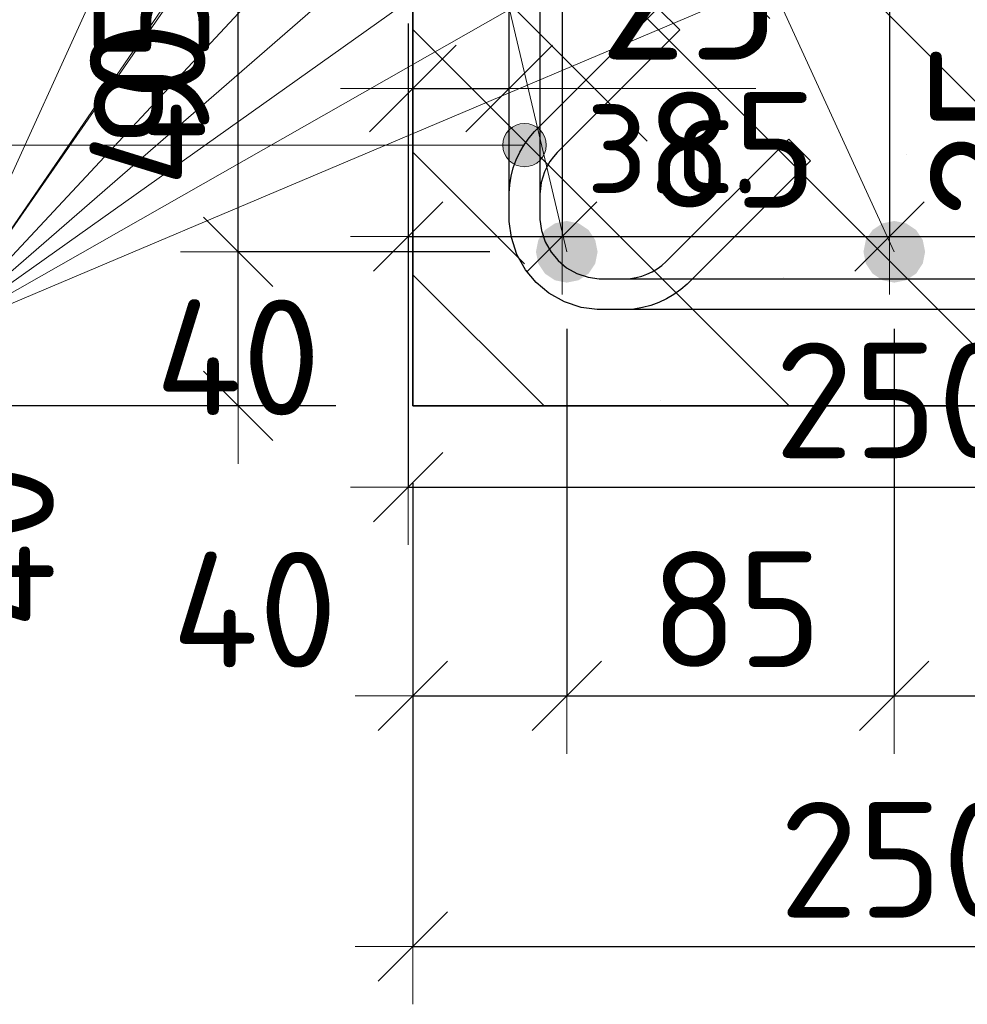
# Model space of a CAD drawing. Header units: metres. Extents: x -38 to 93, y -15 to 21.
# Tile 204 of 256: x 72.058 to 72.303, y 4.114 to 4.37. Entities that reach past the tile are written whole.
import ezdxf

# ---------------------------------------------------------------- set-up
doc = ezdxf.new("R2010")
doc.units = ezdxf.units.M
doc.header["$PDMODE"] = 65
for name, color, linetype, lineweight in [('XR$3$Арм.стержн. Хомут', 240, 'Continuous', 35), ('XR$3$Арм.стержн.горизонт. 1', 180, 'Continuous', 35), ('XR$3$Размерная линия (1)', 7, 'Continuous', 13), ('XR$3$Размерная линия_ общее', 7, 'Continuous', 13), ('XR$5$Арм.стержн.горизонт. 1', 180, 'Continuous', 35), ('XR$5$Размерная линия (1)', 7, 'Continuous', 13)]:
    doc.layers.add(name, color=color, linetype=linetype, lineweight=lineweight)
doc.styles.add('ISOCPEUR', font='txt')
doc.dimstyles.new('DIMSTYLE_10', dxfattribs={"dimtxt": 0.033, "dimasz": 0.0375, "dimexe": 0, "dimexo": 0, "dimgap": 0.0165, "dimtad": 2, "dimdec": 0, "dimlfac": 1000, "dimrnd": 1, "dimzin": 12, "dimdsep": 46, "dimtxsty": 'ISOCPEUR', "dimblk1": 'ALL_ML_STRICH', "dimblk2": 'ALL_ML_STRICH', "dimsah": 1, "dimcen": 0, "dimclrd": 7, "dimclre": 256, "dimclrt": 7, "dimadec": 0, "dimazin": 0, "dimtfac": 1, "dimtdec": 0, "dimtix": 1, "dimtmove": 2, "dimatfit": 3, "dimfxl": 0, "dimtvp": 1.2, "dimtzin": 0, "dimlwd": 0, "dimlwe": -3, "dimarcsym": 0})
doc.dimstyles.new('DIMSTYLE_12', dxfattribs={"dimtxt": 0.03, "dimasz": 0.03, "dimexe": 0, "dimexo": 0, "dimgap": 0.015, "dimtad": 2, "dimdec": 0, "dimlfac": 1000, "dimrnd": 1, "dimzin": 12, "dimdsep": 46, "dimtxsty": 'ISOCPEUR', "dimblk1": 'ALL_ML_STRICH', "dimblk2": 'ALL_ML_STRICH', "dimsah": 1, "dimcen": 0, "dimclrd": 7, "dimclre": 256, "dimclrt": 7, "dimadec": 0, "dimazin": 0, "dimtfac": 1, "dimtdec": 0, "dimtix": 1, "dimtmove": 2, "dimatfit": 3, "dimfxl": 0, "dimtzin": 0, "dimlwd": 0, "dimlwe": -3, "dimarcsym": 0})
doc.dimstyles.new('DIMSTYLE_13', dxfattribs={"dimtxt": 0.03, "dimasz": 0.03, "dimexe": 0, "dimexo": 0, "dimgap": 0.015, "dimtad": 2, "dimdec": 0, "dimlfac": 1000, "dimrnd": 1, "dimzin": 12, "dimdsep": 46, "dimtxsty": 'ISOCPEUR', "dimblk1": 'ALL_ML_STRICH', "dimblk2": 'ALL_ML_STRICH', "dimsah": 1, "dimcen": 0, "dimclrd": 7, "dimclre": 256, "dimclrt": 7, "dimadec": 0, "dimazin": 0, "dimtfac": 1, "dimtdec": 0, "dimtix": 1, "dimtmove": 2, "dimatfit": 3, "dimfxl": 0, "dimtvp": 1.2, "dimtzin": 0, "dimlwd": 0, "dimlwe": -3, "dimarcsym": 0})
doc.dimstyles.new('DIMSTYLE_14', dxfattribs={"dimtxt": 0.03, "dimasz": 0.03, "dimexe": 0, "dimexo": 0, "dimgap": 0.015, "dimtad": 2, "dimdec": 0, "dimlfac": 1000, "dimrnd": 1, "dimzin": 12, "dimdsep": 46, "dimtxsty": 'ISOCPEUR', "dimblk1": 'ALL_ML_STRICH', "dimblk2": 'ALL_ML_STRICH', "dimsah": 1, "dimcen": 0, "dimclrd": 7, "dimclre": 256, "dimclrt": 7, "dimadec": 0, "dimazin": 0, "dimtfac": 1, "dimtdec": 0, "dimtix": 1, "dimtmove": 2, "dimatfit": 3, "dimfxl": 0, "dimtvp": 1.2, "dimtzin": 0, "dimlwd": 0, "dimlwe": -3, "dimarcsym": 0})
doc.dimstyles.new('DIMSTYLE_20', dxfattribs={"dimtxt": 0.03, "dimasz": 0.03, "dimexe": 0, "dimexo": 0, "dimgap": 0.015, "dimtad": 0, "dimdec": 0, "dimlfac": 1000, "dimrnd": 1, "dimzin": 12, "dimdsep": 46, "dimtxsty": 'ISOCPEUR', "dimblk1": 'ALL_ML_STRICH', "dimblk2": 'ALL_ML_STRICH', "dimsah": 1, "dimcen": 0, "dimclrd": 7, "dimclre": 256, "dimclrt": 7, "dimadec": 0, "dimazin": 0, "dimtfac": 1, "dimtdec": 0, "dimtix": 1, "dimtmove": 2, "dimatfit": 3, "dimfxl": 0, "dimtvp": 1.2, "dimtzin": 0, "dimlwd": 0, "dimlwe": -3, "dimarcsym": 0})
pattern_1 = [(135, (0, 0), (-0.031819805, -0.031819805), [0.4, -0.05, 0, -0.05]), (135, (-0.01591, -0.01591), (-0.031819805, -0.031819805), [0.8, -0.1, 0.1, -0.1])]

# ---------------------------------------------------------------- blocks, each defined once
blk = doc.blocks.new('ALL_ML_STRICH')
at = {"color": 0, "linetype": 'ByBlock', "lineweight": -2}
for p, q in [((0, -0.5), (0, 0.5)), ((-0.3, -0.3), (0.3, 0.3)), ((-1, 0), (0.5, 0))]:
    blk.add_line(p, q, dxfattribs=at)
blk = doc.blocks.new('*D61')
at = {"layer": 'DEFPOINTS', "color": 7, "linetype": 'Continuous', "lineweight": 13, "transparency": 33554687}
for p in [(72.15954, 4.35182), (72.15954, 4.31683), (72.18454, 4.31183)]:
    blk.add_point(p, dxfattribs=at)
at = {"layer": 'XR$3$Размерная линия_ общее', "color": 253, "linetype": 'Continuous', "lineweight": -2, "true_color": 0xa0a0a0, "transparency": 33554687}
for p, q in [((72.15954, 4.33683), (72.15954, 4.35182)), ((72.18454, 4.33183), (72.18454, 4.35182))]:
    blk.add_line(p, q, dxfattribs=at)
at = {"layer": 'XR$3$Размерная линия_ общее', "color": 7, "linetype": 'Continuous', "lineweight": -2, "transparency": 33554687}
blk.add_line((72.15954, 4.35182), (72.18454, 4.35182), dxfattribs=at)
at = {"layer": 'XR$3$Размерная линия_ общее', "color": 7, "linetype": 'Continuous', "lineweight": 13, "transparency": 33554687, "xscale": 0.0375, "yscale": 0.0375, "zscale": 0.0375, "rotation": 180}
blk.add_blockref('ALL_ML_STRICH', (72.15954, 4.35182), dxfattribs=at)
at = {"layer": 'XR$3$Размерная линия_ общее', "color": 7, "linetype": 'Continuous', "lineweight": 13, "transparency": 33554687, "xscale": 0.0375, "yscale": 0.0375, "zscale": 0.0375}
blk.add_blockref('ALL_ML_STRICH', (72.18454, 4.35182), dxfattribs=at)
at = {"layer": 'XR$3$Размерная линия_ общее', "color": 7, "linetype": 'Continuous', "lineweight": 13, "transparency": 33554687, "insert": (72.23127, 4.37582), "char_height": 0.033, "width": 0.066, "attachment_point": 5, "style": 'ISOCPEUR'}
blk.add_mtext('\\A1;{25}', dxfattribs=at)
at = {"layer": 'XR$3$Размерная линия_ общее', "color": 7, "linetype": 'Continuous', "lineweight": 13, "transparency": 33554687, "insert": (72.20432, 4.35161), "char_height": 0.027, "width": 0.00135, "attachment_point": 1, "line_spacing_factor": 0.60241, "style": 'ISOCPEUR'}
blk.add_mtext('з.с.', dxfattribs=at)
blk = doc.blocks.new('*D62')
at = {"layer": 'DEFPOINTS', "color": 7, "linetype": 'Continuous', "lineweight": 13, "transparency": 33554687}
for p in [(72.29424, 4.29445), (72.29924, 4.26945), (72.33423, 4.26945)]:
    blk.add_point(p, dxfattribs=at)
at = {"layer": 'XR$3$Размерная линия_ общее', "color": 253, "linetype": 'Continuous', "lineweight": -2, "true_color": 0xa0a0a0, "transparency": 33554687}
for p, q in [((72.31424, 4.29445), (72.33423, 4.29445)), ((72.31924, 4.26945), (72.33423, 4.26945))]:
    blk.add_line(p, q, dxfattribs=at)
at = {"layer": 'XR$3$Размерная линия_ общее', "color": 7, "linetype": 'Continuous', "lineweight": -2, "transparency": 33554687}
blk.add_line((72.33423, 4.26945), (72.33423, 4.29445), dxfattribs=at)
at = {"layer": 'XR$3$Размерная линия_ общее', "color": 7, "linetype": 'Continuous', "lineweight": 13, "transparency": 33554687, "xscale": 0.0375, "yscale": 0.0375, "zscale": 0.0375}
for p, rotation in [((72.33423, 4.29445), 90), ((72.33423, 4.26945), 270)]:
    blk.add_blockref('ALL_ML_STRICH', p, dxfattribs=dict(at, rotation=rotation))
at = {"layer": 'XR$3$Размерная линия_ общее', "color": 7, "linetype": 'Continuous', "lineweight": 13, "transparency": 33554687, "insert": (72.33444, 4.31422), "char_height": 0.027, "width": 0.00135, "attachment_point": 1, "rotation": 90, "line_spacing_factor": 0.60241, "style": 'ISOCPEUR'}
blk.add_mtext('з.с.', dxfattribs=at)
at = {"layer": 'XR$3$Размерная линия_ общее', "color": 7, "linetype": 'Continuous', "lineweight": 13, "transparency": 33554687, "insert": (72.31023, 4.34117), "char_height": 0.033, "width": 0.066, "attachment_point": 5, "rotation": 90, "style": 'ISOCPEUR'}
blk.add_mtext('\\A1;{25}', dxfattribs=at)
blk = doc.blocks.new('*D67')
at = {"layer": 'DEFPOINTS', "color": 7, "linetype": 'Continuous', "lineweight": 13, "transparency": 33554687}
for p in [(72.15958, 4.56945), (72.03923, 4.26945), (72.15954, 4.26945)]:
    blk.add_point(p, dxfattribs=at)
at = {"layer": 'XR$3$Размерная линия (1)', "color": 9, "linetype": 'Continuous', "lineweight": -2, "true_color": 0xc7c7c7, "transparency": 33554687}
for p, q in [((72.13958, 4.56945), (72.03923, 4.56945)), ((72.13954, 4.26945), (72.03923, 4.26945))]:
    blk.add_line(p, q, dxfattribs=at)
at = {"layer": 'XR$3$Размерная линия (1)', "color": 7, "linetype": 'Continuous', "lineweight": -2, "transparency": 33554687}
blk.add_line((72.03923, 4.26945), (72.03923, 4.56945), dxfattribs=at)
at = {"layer": 'XR$3$Размерная линия (1)', "color": 7, "linetype": 'Continuous', "lineweight": 13, "transparency": 33554687, "xscale": 0.03, "yscale": 0.03, "zscale": 0.03}
for p, rotation in [((72.03923, 4.56945), 90), ((72.03923, 4.26945), 270)]:
    blk.add_blockref('ALL_ML_STRICH', p, dxfattribs=dict(at, rotation=rotation))
at = {"layer": 'XR$3$Размерная линия (1)', "color": 7, "linetype": 'Continuous', "lineweight": 13, "transparency": 33554687, "insert": (72.01673, 4.42095), "char_height": 0.03, "width": 0.09, "attachment_point": 5, "rotation": 90, "style": 'ISOCPEUR'}
blk.add_mtext('\\A1;{300}', dxfattribs=at)
blk = doc.blocks.new('*D68')
at = {"layer": 'DEFPOINTS', "color": 7, "linetype": 'Continuous', "lineweight": 13, "transparency": 33554687}
for p in [(72.15958, 4.26945), (72.40954, 4.26945), (72.15958, 4.12921)]:
    blk.add_point(p, dxfattribs=at)
at = {"layer": 'XR$3$Размерная линия (1)', "color": 9, "linetype": 'Continuous', "lineweight": -2, "true_color": 0xc7c7c7, "transparency": 33554687}
for p, q in [((72.15958, 4.24945), (72.15958, 4.12921)), ((72.40954, 4.24945), (72.40954, 4.12921))]:
    blk.add_line(p, q, dxfattribs=at)
at = {"layer": 'XR$3$Размерная линия (1)', "color": 7, "linetype": 'Continuous', "lineweight": -2, "transparency": 33554687}
blk.add_line((72.15958, 4.12921), (72.40954, 4.12921), dxfattribs=at)
at = {"layer": 'XR$3$Размерная линия (1)', "color": 7, "linetype": 'Continuous', "lineweight": 13, "transparency": 33554687, "xscale": 0.03, "yscale": 0.03, "zscale": 0.03, "rotation": 180}
blk.add_blockref('ALL_ML_STRICH', (72.15958, 4.12921), dxfattribs=at)
at = {"layer": 'XR$3$Размерная линия (1)', "color": 7, "linetype": 'Continuous', "lineweight": 13, "transparency": 33554687, "xscale": 0.03, "yscale": 0.03, "zscale": 0.03}
blk.add_blockref('ALL_ML_STRICH', (72.40954, 4.12921), dxfattribs=at)
at = {"layer": 'XR$3$Размерная линия (1)', "color": 7, "linetype": 'Continuous', "lineweight": 13, "transparency": 33554687, "insert": (72.28606, 4.15171), "char_height": 0.03, "width": 0.09, "attachment_point": 5, "style": 'ISOCPEUR'}
blk.add_mtext('\\A1;{250}', dxfattribs=at)
blk = doc.blocks.new('*D69')
at = {"layer": 'DEFPOINTS', "color": 7, "linetype": 'Continuous', "lineweight": 13, "transparency": 33554687}
for p in [(72.1995, 4.30945), (72.15958, 4.26945), (72.15958, 4.19421)]:
    blk.add_point(p, dxfattribs=at)
at = {"layer": 'XR$3$Размерная линия (1)', "color": 9, "linetype": 'Continuous', "lineweight": -2, "true_color": 0xc7c7c7, "transparency": 33554687}
for p, q in [((72.1995, 4.28945), (72.1995, 4.19421)), ((72.15958, 4.24945), (72.15958, 4.19421))]:
    blk.add_line(p, q, dxfattribs=at)
at = {"layer": 'XR$3$Размерная линия (1)', "color": 7, "linetype": 'Continuous', "lineweight": -2, "transparency": 33554687}
blk.add_line((72.15958, 4.19421), (72.1995, 4.19421), dxfattribs=at)
at = {"layer": 'XR$3$Размерная линия (1)', "color": 7, "linetype": 'Continuous', "lineweight": 13, "transparency": 33554687, "xscale": 0.03, "yscale": 0.03, "zscale": 0.03, "rotation": 180}
blk.add_blockref('ALL_ML_STRICH', (72.15958, 4.19421), dxfattribs=at)
at = {"layer": 'XR$3$Размерная линия (1)', "color": 7, "linetype": 'Continuous', "lineweight": 13, "transparency": 33554687, "xscale": 0.03, "yscale": 0.03, "zscale": 0.03}
blk.add_blockref('ALL_ML_STRICH', (72.1995, 4.19421), dxfattribs=at)
at = {"layer": 'XR$3$Размерная линия (1)', "color": 7, "linetype": 'Continuous', "lineweight": 13, "transparency": 33554687, "insert": (72.11849, 4.2166), "char_height": 0.03, "width": 0.06, "attachment_point": 5, "style": 'ISOCPEUR'}
blk.add_mtext('\\A1;{40}', dxfattribs=at)
blk = doc.blocks.new('*D70')
at = {"layer": 'DEFPOINTS', "color": 7, "linetype": 'Continuous', "lineweight": 13, "transparency": 33554687}
for p in [(72.1995, 4.30945), (72.2845, 4.30945), (72.1995, 4.19421)]:
    blk.add_point(p, dxfattribs=at)
at = {"layer": 'XR$3$Размерная линия (1)', "color": 9, "linetype": 'Continuous', "lineweight": -2, "true_color": 0xc7c7c7, "transparency": 33554687}
for p, q in [((72.1995, 4.28945), (72.1995, 4.19421)), ((72.2845, 4.28945), (72.2845, 4.19421))]:
    blk.add_line(p, q, dxfattribs=at)
at = {"layer": 'XR$3$Размерная линия (1)', "color": 7, "linetype": 'Continuous', "lineweight": -2, "transparency": 33554687}
blk.add_line((72.1995, 4.19421), (72.2845, 4.19421), dxfattribs=at)
at = {"layer": 'XR$3$Размерная линия (1)', "color": 7, "linetype": 'Continuous', "lineweight": 13, "transparency": 33554687, "xscale": 0.03, "yscale": 0.03, "zscale": 0.03, "rotation": 180}
blk.add_blockref('ALL_ML_STRICH', (72.1995, 4.19421), dxfattribs=at)
at = {"layer": 'XR$3$Размерная линия (1)', "color": 7, "linetype": 'Continuous', "lineweight": 13, "transparency": 33554687, "xscale": 0.03, "yscale": 0.03, "zscale": 0.03}
blk.add_blockref('ALL_ML_STRICH', (72.2845, 4.19421), dxfattribs=at)
at = {"layer": 'XR$3$Размерная линия (1)', "color": 7, "linetype": 'Continuous', "lineweight": 13, "transparency": 33554687, "insert": (72.2435, 4.21671), "char_height": 0.03, "width": 0.06, "attachment_point": 5, "style": 'ISOCPEUR'}
blk.add_mtext('\\A1;{85}', dxfattribs=at)
blk = doc.blocks.new('*D71')
at = {"layer": 'DEFPOINTS', "color": 7, "linetype": 'Continuous', "lineweight": 13, "transparency": 33554687}
for p in [(72.2845, 4.30945), (72.36958, 4.30945), (72.2845, 4.19421)]:
    blk.add_point(p, dxfattribs=at)
at = {"layer": 'XR$3$Размерная линия (1)', "color": 9, "linetype": 'Continuous', "lineweight": -2, "true_color": 0xc7c7c7, "transparency": 33554687}
for p, q in [((72.2845, 4.28945), (72.2845, 4.19421)), ((72.36958, 4.28945), (72.36958, 4.19421))]:
    blk.add_line(p, q, dxfattribs=at)
at = {"layer": 'XR$3$Размерная линия (1)', "color": 7, "linetype": 'Continuous', "lineweight": -2, "transparency": 33554687}
blk.add_line((72.2845, 4.19421), (72.36958, 4.19421), dxfattribs=at)
at = {"layer": 'XR$3$Размерная линия (1)', "color": 7, "linetype": 'Continuous', "lineweight": 13, "transparency": 33554687, "xscale": 0.03, "yscale": 0.03, "zscale": 0.03, "rotation": 180}
blk.add_blockref('ALL_ML_STRICH', (72.2845, 4.19421), dxfattribs=at)
at = {"layer": 'XR$3$Размерная линия (1)', "color": 7, "linetype": 'Continuous', "lineweight": 13, "transparency": 33554687, "xscale": 0.03, "yscale": 0.03, "zscale": 0.03}
blk.add_blockref('ALL_ML_STRICH', (72.36958, 4.19421), dxfattribs=at)
at = {"layer": 'XR$3$Размерная линия (1)', "color": 7, "linetype": 'Continuous', "lineweight": 13, "transparency": 33554687, "insert": (72.32854, 4.21671), "char_height": 0.03, "width": 0.06, "attachment_point": 5, "style": 'ISOCPEUR'}
blk.add_mtext('\\A1;{85}', dxfattribs=at)
blk = doc.blocks.new('*D365')
at = {"layer": 'DEFPOINTS', "color": 7, "linetype": 'Continuous', "lineweight": 13, "transparency": 33554687}
for p in [(72.1995, 4.30945), (72.11423, 4.26945), (72.15954, 4.26945)]:
    blk.add_point(p, dxfattribs=at)
at = {"layer": 'XR$3$Размерная линия (1)', "color": 9, "linetype": 'Continuous', "lineweight": -2, "true_color": 0xc7c7c7, "transparency": 33554687}
for p, q in [((72.1795, 4.30945), (72.11423, 4.30945)), ((72.13954, 4.26945), (72.11423, 4.26945))]:
    blk.add_line(p, q, dxfattribs=at)
at = {"layer": 'XR$3$Размерная линия (1)', "color": 7, "linetype": 'Continuous', "lineweight": -2, "transparency": 33554687}
blk.add_line((72.11423, 4.26945), (72.11423, 4.30945), dxfattribs=at)
at = {"layer": 'XR$3$Размерная линия (1)', "color": 7, "linetype": 'Continuous', "lineweight": 13, "transparency": 33554687, "xscale": 0.03, "yscale": 0.03, "zscale": 0.03}
for p, rotation in [((72.11423, 4.30945), 90), ((72.11423, 4.26945), 270)]:
    blk.add_blockref('ALL_ML_STRICH', p, dxfattribs=dict(at, rotation=rotation))
at = {"layer": 'XR$3$Размерная линия (1)', "color": 7, "linetype": 'Continuous', "lineweight": 13, "transparency": 33554687, "insert": (72.05137, 4.23307), "char_height": 0.03, "width": 0.06, "attachment_point": 5, "rotation": 90, "style": 'ISOCPEUR'}
blk.add_mtext('\\A1;{40}', dxfattribs=at)
blk = doc.blocks.new('*D366')
at = {"layer": 'DEFPOINTS', "color": 7, "linetype": 'Continuous', "lineweight": 13, "transparency": 33554687}
for p in [(72.1995, 4.40445), (72.11423, 4.30945), (72.1995, 4.30945)]:
    blk.add_point(p, dxfattribs=at)
at = {"layer": 'XR$3$Размерная линия (1)', "color": 9, "linetype": 'Continuous', "lineweight": -2, "true_color": 0xc7c7c7, "transparency": 33554687}
for p, q in [((72.1795, 4.40445), (72.11423, 4.40445)), ((72.1795, 4.30945), (72.11423, 4.30945))]:
    blk.add_line(p, q, dxfattribs=at)
at = {"layer": 'XR$3$Размерная линия (1)', "color": 7, "linetype": 'Continuous', "lineweight": -2, "transparency": 33554687}
blk.add_line((72.11423, 4.30945), (72.11423, 4.40445), dxfattribs=at)
at = {"layer": 'XR$3$Размерная линия (1)', "color": 7, "linetype": 'Continuous', "lineweight": 13, "transparency": 33554687, "xscale": 0.03, "yscale": 0.03, "zscale": 0.03}
for p, rotation in [((72.11423, 4.40445), 90), ((72.11423, 4.30945), 270)]:
    blk.add_blockref('ALL_ML_STRICH', p, dxfattribs=dict(at, rotation=rotation))
at = {"layer": 'XR$3$Размерная линия (1)', "color": 7, "linetype": 'Continuous', "lineweight": 13, "transparency": 33554687, "insert": (72.09173, 4.35845), "char_height": 0.03, "width": 0.06, "attachment_point": 5, "rotation": 90, "style": 'ISOCPEUR'}
blk.add_mtext('\\A1;{95}', dxfattribs=at)
blk = doc.blocks.new('*D532')
at = {"layer": 'DEFPOINTS', "color": 7, "linetype": 'Continuous', "lineweight": 13, "transparency": 33554687}
for p in [(72.15834, 4.38864), (72.4083, 4.38864), (72.15834, 4.2484)]:
    blk.add_point(p, dxfattribs=at)
at = {"layer": 'XR$5$Размерная линия (1)', "color": 9, "linetype": 'Continuous', "lineweight": -2, "true_color": 0xc7c7c7, "transparency": 33554687}
for p, q in [((72.15834, 4.36864), (72.15834, 4.2484)), ((72.4083, 4.36864), (72.4083, 4.2484))]:
    blk.add_line(p, q, dxfattribs=at)
at = {"layer": 'XR$5$Размерная линия (1)', "color": 7, "linetype": 'Continuous', "lineweight": -2, "transparency": 33554687}
blk.add_line((72.15834, 4.2484), (72.4083, 4.2484), dxfattribs=at)
at = {"layer": 'XR$5$Размерная линия (1)', "color": 7, "linetype": 'Continuous', "lineweight": 13, "transparency": 33554687, "xscale": 0.03, "yscale": 0.03, "zscale": 0.03, "rotation": 180}
blk.add_blockref('ALL_ML_STRICH', (72.15834, 4.2484), dxfattribs=at)
at = {"layer": 'XR$5$Размерная линия (1)', "color": 7, "linetype": 'Continuous', "lineweight": 13, "transparency": 33554687, "xscale": 0.03, "yscale": 0.03, "zscale": 0.03}
blk.add_blockref('ALL_ML_STRICH', (72.4083, 4.2484), dxfattribs=at)
at = {"layer": 'XR$5$Размерная линия (1)', "color": 7, "linetype": 'Continuous', "lineweight": 13, "transparency": 33554687, "insert": (72.28482, 4.2709), "char_height": 0.03, "width": 0.09, "attachment_point": 5, "style": 'ISOCPEUR'}
blk.add_mtext('\\A1;{250}', dxfattribs=at)
blk = doc.blocks.new('*D536')
at = {"layer": 'DEFPOINTS', "color": 7, "linetype": 'Continuous', "lineweight": 13, "transparency": 33554687}
for p in [(72.19827, 4.42864), (72.15834, 4.38864), (72.15834, 4.3134)]:
    blk.add_point(p, dxfattribs=at)
at = {"layer": 'XR$5$Размерная линия (1)', "color": 9, "linetype": 'Continuous', "lineweight": -2, "true_color": 0xc7c7c7, "transparency": 33554687}
for p, q in [((72.19827, 4.40864), (72.19827, 4.3134)), ((72.15834, 4.36864), (72.15834, 4.3134))]:
    blk.add_line(p, q, dxfattribs=at)
at = {"layer": 'XR$5$Размерная линия (1)', "color": 7, "linetype": 'Continuous', "lineweight": -2, "transparency": 33554687}
blk.add_line((72.15834, 4.3134), (72.19827, 4.3134), dxfattribs=at)
at = {"layer": 'XR$5$Размерная линия (1)', "color": 7, "linetype": 'Continuous', "lineweight": 13, "transparency": 33554687, "xscale": 0.03, "yscale": 0.03, "zscale": 0.03, "rotation": 180}
blk.add_blockref('ALL_ML_STRICH', (72.15834, 4.3134), dxfattribs=at)
at = {"layer": 'XR$5$Размерная линия (1)', "color": 7, "linetype": 'Continuous', "lineweight": 13, "transparency": 33554687, "xscale": 0.03, "yscale": 0.03, "zscale": 0.03}
blk.add_blockref('ALL_ML_STRICH', (72.19827, 4.3134), dxfattribs=at)
at = {"layer": 'XR$5$Размерная линия (1)', "color": 7, "linetype": 'Continuous', "lineweight": 13, "transparency": 33554687, "insert": (72.11419, 4.28205), "char_height": 0.03, "width": 0.06, "attachment_point": 5, "style": 'ISOCPEUR'}
blk.add_mtext('\\A1;{40}', dxfattribs=at)
blk = doc.blocks.new('*D537')
at = {"layer": 'DEFPOINTS', "color": 7, "linetype": 'Continuous', "lineweight": 13, "transparency": 33554687}
for p in [(72.19827, 4.42864), (72.28327, 4.42864), (72.19827, 4.3134)]:
    blk.add_point(p, dxfattribs=at)
at = {"layer": 'XR$5$Размерная линия (1)', "color": 9, "linetype": 'Continuous', "lineweight": -2, "true_color": 0xc7c7c7, "transparency": 33554687}
for p, q in [((72.19827, 4.40864), (72.19827, 4.3134)), ((72.28327, 4.40864), (72.28327, 4.3134))]:
    blk.add_line(p, q, dxfattribs=at)
at = {"layer": 'XR$5$Размерная линия (1)', "color": 7, "linetype": 'Continuous', "lineweight": -2, "transparency": 33554687}
blk.add_line((72.19827, 4.3134), (72.28327, 4.3134), dxfattribs=at)
at = {"layer": 'XR$5$Размерная линия (1)', "color": 7, "linetype": 'Continuous', "lineweight": 13, "transparency": 33554687, "xscale": 0.03, "yscale": 0.03, "zscale": 0.03, "rotation": 180}
blk.add_blockref('ALL_ML_STRICH', (72.19827, 4.3134), dxfattribs=at)
at = {"layer": 'XR$5$Размерная линия (1)', "color": 7, "linetype": 'Continuous', "lineweight": 13, "transparency": 33554687, "xscale": 0.03, "yscale": 0.03, "zscale": 0.03}
blk.add_blockref('ALL_ML_STRICH', (72.28327, 4.3134), dxfattribs=at)
at = {"layer": 'XR$5$Размерная линия (1)', "color": 7, "linetype": 'Continuous', "lineweight": 13, "transparency": 33554687, "insert": (72.24227, 4.3359), "char_height": 0.03, "width": 0.06, "attachment_point": 5, "style": 'ISOCPEUR'}
blk.add_mtext('\\A1;{85}', dxfattribs=at)
blk = doc.blocks.new('*D538')
at = {"layer": 'DEFPOINTS', "color": 7, "linetype": 'Continuous', "lineweight": 13, "transparency": 33554687}
for p in [(72.28327, 4.42864), (72.36834, 4.42864), (72.28327, 4.3134)]:
    blk.add_point(p, dxfattribs=at)
at = {"layer": 'XR$5$Размерная линия (1)', "color": 9, "linetype": 'Continuous', "lineweight": -2, "true_color": 0xc7c7c7, "transparency": 33554687}
for p, q in [((72.28327, 4.40864), (72.28327, 4.3134)), ((72.36834, 4.40864), (72.36834, 4.3134))]:
    blk.add_line(p, q, dxfattribs=at)
at = {"layer": 'XR$5$Размерная линия (1)', "color": 7, "linetype": 'Continuous', "lineweight": -2, "transparency": 33554687}
blk.add_line((72.28327, 4.3134), (72.36834, 4.3134), dxfattribs=at)
at = {"layer": 'XR$5$Размерная линия (1)', "color": 7, "linetype": 'Continuous', "lineweight": 13, "transparency": 33554687, "xscale": 0.03, "yscale": 0.03, "zscale": 0.03, "rotation": 180}
blk.add_blockref('ALL_ML_STRICH', (72.28327, 4.3134), dxfattribs=at)
at = {"layer": 'XR$5$Размерная линия (1)', "color": 7, "linetype": 'Continuous', "lineweight": 13, "transparency": 33554687, "xscale": 0.03, "yscale": 0.03, "zscale": 0.03}
blk.add_blockref('ALL_ML_STRICH', (72.36834, 4.3134), dxfattribs=at)
at = {"layer": 'XR$5$Размерная линия (1)', "color": 7, "linetype": 'Continuous', "lineweight": 13, "transparency": 33554687, "insert": (72.3273, 4.3359), "char_height": 0.03, "width": 0.06, "attachment_point": 5, "style": 'ISOCPEUR'}
blk.add_mtext('\\A1;{85}', dxfattribs=at)
blk = doc.blocks.new('*D604')
at = {"layer": 'DEFPOINTS', "color": 7, "linetype": 'Continuous', "lineweight": 13, "transparency": 33554687}
for p in [(72.19827, 4.42864), (72.113, 4.38864), (72.1583, 4.38864)]:
    blk.add_point(p, dxfattribs=at)
at = {"layer": 'XR$5$Размерная линия (1)', "color": 9, "linetype": 'Continuous', "lineweight": -2, "true_color": 0xc7c7c7, "transparency": 33554687}
for p, q in [((72.17827, 4.42864), (72.113, 4.42864)), ((72.1383, 4.38864), (72.113, 4.38864))]:
    blk.add_line(p, q, dxfattribs=at)
at = {"layer": 'XR$5$Размерная линия (1)', "color": 7, "linetype": 'Continuous', "lineweight": -2, "transparency": 33554687}
blk.add_line((72.113, 4.38864), (72.113, 4.42864), dxfattribs=at)
at = {"layer": 'XR$5$Размерная линия (1)', "color": 7, "linetype": 'Continuous', "lineweight": 13, "transparency": 33554687, "xscale": 0.03, "yscale": 0.03, "zscale": 0.03}
for p, rotation in [((72.113, 4.42864), 90), ((72.113, 4.38864), 270)]:
    blk.add_blockref('ALL_ML_STRICH', p, dxfattribs=dict(at, rotation=rotation))
at = {"layer": 'XR$5$Размерная линия (1)', "color": 7, "linetype": 'Continuous', "lineweight": 13, "transparency": 33554687, "insert": (72.09071, 4.34773), "char_height": 0.03, "width": 0.06, "attachment_point": 5, "rotation": 90, "style": 'ISOCPEUR'}
blk.add_mtext('\\A1;{40}', dxfattribs=at)

msp = doc.modelspace()

# ---------------------------------------------------------------- hatches: boundary and pattern name
at = {"linetype": 'Continuous', "lineweight": 13, "transparency": 33554687}
h = msp.add_hatch(dxfattribs=at)
h.set_pattern_fill('__________540', scale=0.015, style=0, pattern_type=2)
h.set_pattern_definition(pattern_1)
h.paths.add_polyline_path([(72.15958, 4.56945), (72.15958, 4.36945), (72.61754, 4.36945), (72.61754, 4.56945)], flags=0)
at = {"linetype": 'Continuous', "lineweight": 25, "transparency": 33554687}
h = msp.add_hatch(dxfattribs=at)
h.set_pattern_fill('__________540', scale=0.015, style=0, pattern_type=2)
h.set_pattern_definition(pattern_1)
h.paths.add_polyline_path([(72.40958, 4.36945), (72.15958, 4.36945), (72.15958, 4.26945), (72.40958, 4.26945)], flags=0)
at = {"layer": 'XR$3$Арм.стержн. Хомут', "linetype": 'Continuous', "lineweight": 13, "transparency": 33554687}
for points in [[(72.18573, 4.34198), (72.18854, 4.33152), (72.18854, 4.34277)], [(72.18854, 4.34277), (72.18854, 4.33152), (72.19135, 4.33231)], [(72.18854, 4.34277), (72.19135, 4.33231), (72.19135, 4.34198)], [(72.1837, 4.33996), (72.18573, 4.33231), (72.18573, 4.34198)], [(72.18573, 4.34198), (72.18573, 4.33231), (72.18854, 4.33152)], [(72.19135, 4.34198), (72.19135, 4.33231), (72.19338, 4.33433)], [(72.19135, 4.34198), (72.19338, 4.33433), (72.19338, 4.33996)], [(72.1837, 4.33433), (72.1837, 4.33996), (72.18292, 4.33714)], [(72.1837, 4.33996), (72.1837, 4.33433), (72.18573, 4.33231)], [(72.19338, 4.33996), (72.19338, 4.33433), (72.19417, 4.33714)]]:
    msp.add_hatch(color=7, dxfattribs=at).paths.add_polyline_path(points)
at = {"layer": 'XR$3$Арм.стержн.горизонт. 1', "linetype": 'Continuous', "lineweight": 50, "transparency": 33554687}
for points in [[(72.2075, 4.30945), (72.20689, 4.31251), (72.20516, 4.31511), (72.20256, 4.31684), (72.1995, 4.31745), (72.19644, 4.31684), (72.19385, 4.31511), (72.19211, 4.31251), (72.1915, 4.30945), (72.19211, 4.30639), (72.19385, 4.30379), (72.19644, 4.30206), (72.1995, 4.30145), (72.20256, 4.30206), (72.20516, 4.30379), (72.20689, 4.30639)], [(72.2925, 4.30945), (72.29189, 4.31251), (72.29016, 4.31511), (72.28756, 4.31684), (72.2845, 4.31745), (72.28144, 4.31684), (72.27885, 4.31511), (72.27711, 4.31251), (72.2765, 4.30945), (72.27711, 4.30639), (72.27885, 4.30379), (72.28144, 4.30206), (72.2845, 4.30145), (72.28756, 4.30206), (72.29016, 4.30379), (72.29189, 4.30639)]]:
    msp.add_hatch(color=7, dxfattribs=at).paths.add_polyline_path(points)

# ---------------------------------------------------------------- linework, layer by layer
at = {"color": 7, "linetype": 'Continuous', "lineweight": 35, "transparency": 33554687}
for p, q in [((72.15958, 4.56945), (72.15958, 4.36945)), ((72.15958, 4.36945), (72.15958, 4.26945)), ((72.15958, 4.26945), (72.40958, 4.26945))]:
    msp.add_line(p, q, dxfattribs=at)
at = {"color": 7, "linetype": 'Continuous', "lineweight": 13, "transparency": 33554687}
msp.add_line((72.18454, 4.35182), (72.24854, 4.35182), dxfattribs=at)
at = {"layer": 'XR$3$Арм.стержн. Хомут', "color": 7, "linetype": 'Continuous', "lineweight": 13, "transparency": 33554687}
for p, q in [((72.18854, 4.34277), (72.18854, 4.34277)), ((72.01077, 4.33714), (72.18854, 4.33714)), ((72.18292, 4.33714), (72.18292, 4.33714)), ((72.19417, 4.33714), (72.19417, 4.33714)), ((72.18854, 4.33152), (72.18854, 4.33152))]:
    msp.add_line(p, q, dxfattribs=at)
at = {"layer": 'XR$3$Арм.стержн. Хомут', "color": 40, "linetype": 'Continuous', "lineweight": 25, "transparency": 33554687}
for points in [[(72.19254, 4.51422), (72.19254, 4.31785), (72.19295, 4.31495), (72.19391, 4.31201), (72.19542, 4.30933), (72.19724, 4.30715), (72.19942, 4.30532), (72.2021, 4.30382), (72.20504, 4.30285), (72.20795, 4.30245), (72.21449, 4.30245), (72.21601, 4.30256), (72.21749, 4.3028), (72.21894, 4.30317), (72.22032, 4.30367), (72.22165, 4.30429), (72.22294, 4.30505), (72.22416, 4.30593), (72.2253, 4.30693), (72.25709, 4.33871), (72.26274, 4.33306), (72.23076, 4.30107), (72.22913, 4.29965), (72.22732, 4.29835), (72.22538, 4.29721), (72.22338, 4.29627), (72.22131, 4.29552), (72.21914, 4.29496), (72.21693, 4.2946), (72.21477, 4.29445), (72.20739, 4.29445), (72.20322, 4.29503), (72.19887, 4.29646), (72.19486, 4.29871), (72.19156, 4.30147), (72.1888, 4.30477), (72.18656, 4.30878), (72.18512, 4.31313), (72.18454, 4.3173), (72.18454, 4.51477)], [(72.19254, 4.51422), (72.19254, 4.31785), (72.19295, 4.31495), (72.19391, 4.31201), (72.19542, 4.30933), (72.19724, 4.30715), (72.19942, 4.30532), (72.2021, 4.30382), (72.20504, 4.30285), (72.20795, 4.30245), (72.21449, 4.30245), (72.21601, 4.30256), (72.21749, 4.3028), (72.21894, 4.30317), (72.22032, 4.30367), (72.22165, 4.30429), (72.22294, 4.30505), (72.22416, 4.30593), (72.2253, 4.30693), (72.25709, 4.33871), (72.26274, 4.33306), (72.23076, 4.30107), (72.22913, 4.29965), (72.22732, 4.29835), (72.22538, 4.29721), (72.22338, 4.29627), (72.22131, 4.29552), (72.21914, 4.29496), (72.21693, 4.2946), (72.21477, 4.29445), (72.20739, 4.29445), (72.20322, 4.29503), (72.19887, 4.29646), (72.19486, 4.29871), (72.19156, 4.30147), (72.1888, 4.30477), (72.18656, 4.30878), (72.18512, 4.31313), (72.18454, 4.3173), (72.18454, 4.51477)], [(72.19254, 4.51422), (72.19254, 4.31785), (72.19295, 4.31495), (72.19391, 4.31201), (72.19542, 4.30933), (72.19724, 4.30715), (72.19942, 4.30532), (72.2021, 4.30382), (72.20504, 4.30285), (72.20795, 4.30245), (72.21449, 4.30245), (72.21601, 4.30256), (72.21749, 4.3028), (72.21894, 4.30317), (72.22032, 4.30367), (72.22165, 4.30429), (72.22294, 4.30505), (72.22416, 4.30593), (72.2253, 4.30693), (72.25709, 4.33871), (72.26274, 4.33306), (72.23076, 4.30107), (72.22913, 4.29965), (72.22732, 4.29835), (72.22538, 4.29721), (72.22338, 4.29627), (72.22131, 4.29552), (72.21914, 4.29496), (72.21693, 4.2946), (72.21477, 4.29445), (72.20739, 4.29445), (72.20322, 4.29503), (72.19887, 4.29646), (72.19486, 4.29871), (72.19156, 4.30147), (72.1888, 4.30477), (72.18656, 4.30878), (72.18512, 4.31313), (72.18454, 4.3173), (72.18454, 4.51477)], [(72.3579, 4.29445), (72.20739, 4.29445), (72.20322, 4.29503), (72.19887, 4.29646), (72.19486, 4.29871), (72.19156, 4.30147), (72.1888, 4.30477), (72.18656, 4.30878), (72.18512, 4.31313), (72.18454, 4.3173), (72.18454, 4.32468), (72.18469, 4.32684), (72.18505, 4.32905), (72.18561, 4.33122), (72.18636, 4.33329), (72.1873, 4.33529), (72.18844, 4.33722), (72.18975, 4.33904), (72.19116, 4.34067), (72.22315, 4.37265), (72.2288, 4.367)], [(72.3579, 4.29445), (72.20739, 4.29445), (72.20322, 4.29503), (72.19887, 4.29646), (72.19486, 4.29871), (72.19156, 4.30147), (72.1888, 4.30477), (72.18656, 4.30878), (72.18512, 4.31313), (72.18454, 4.3173), (72.18454, 4.32468), (72.18469, 4.32684), (72.18505, 4.32905), (72.18561, 4.33122), (72.18636, 4.33329), (72.1873, 4.33529), (72.18844, 4.33722), (72.18975, 4.33904), (72.19116, 4.34067), (72.22315, 4.37265), (72.2288, 4.367)], [(72.3579, 4.29445), (72.20739, 4.29445), (72.20322, 4.29503), (72.19887, 4.29646), (72.19486, 4.29871), (72.19156, 4.30147), (72.1888, 4.30477), (72.18656, 4.30878), (72.18512, 4.31313), (72.18454, 4.3173), (72.18454, 4.32468), (72.18469, 4.32684), (72.18505, 4.32905), (72.18561, 4.33122), (72.18636, 4.33329), (72.1873, 4.33529), (72.18844, 4.33722), (72.18975, 4.33904), (72.19116, 4.34067), (72.22315, 4.37265), (72.2288, 4.367)], [(72.2288, 4.367), (72.19702, 4.33521), (72.19602, 4.33407), (72.19514, 4.33285), (72.19439, 4.33156), (72.19376, 4.33023), (72.19326, 4.32885), (72.19289, 4.3274), (72.19265, 4.32591), (72.19254, 4.3244), (72.19254, 4.31785), (72.19295, 4.31495), (72.19391, 4.31201), (72.19542, 4.30933), (72.19724, 4.30715), (72.19942, 4.30532), (72.2021, 4.30382), (72.20504, 4.30285), (72.20795, 4.30245), (72.35735, 4.30245)], [(72.2288, 4.367), (72.19702, 4.33521), (72.19602, 4.33407), (72.19514, 4.33285), (72.19439, 4.33156), (72.19376, 4.33023), (72.19326, 4.32885), (72.19289, 4.3274), (72.19265, 4.32591), (72.19254, 4.3244), (72.19254, 4.31785), (72.19295, 4.31495), (72.19391, 4.31201), (72.19542, 4.30933), (72.19724, 4.30715), (72.19942, 4.30532), (72.2021, 4.30382), (72.20504, 4.30285), (72.20795, 4.30245), (72.35735, 4.30245)], [(72.2288, 4.367), (72.19702, 4.33521), (72.19602, 4.33407), (72.19514, 4.33285), (72.19439, 4.33156), (72.19376, 4.33023), (72.19326, 4.32885), (72.19289, 4.3274), (72.19265, 4.32591), (72.19254, 4.3244), (72.19254, 4.31785), (72.19295, 4.31495), (72.19391, 4.31201), (72.19542, 4.30933), (72.19724, 4.30715), (72.19942, 4.30532), (72.2021, 4.30382), (72.20504, 4.30285), (72.20795, 4.30245), (72.35735, 4.30245)]]:
    msp.add_lwpolyline(points, dxfattribs=at)
at = {"layer": 'XR$3$Арм.стержн. Хомут', "color": 7, "linetype": 'Continuous', "lineweight": 13, "transparency": 33554687}
msp.add_circle((72.18854, 4.33714), 0.00563, dxfattribs=at)
at = {"layer": 'XR$3$Арм.стержн.горизонт. 1', "color": 7, "linetype": 'Continuous', "lineweight": 13, "transparency": 33554687}
for q in [(72.2845, 4.30945), (72.1995, 4.30945)]:
    msp.add_line((72.10914, 4.6918), q, dxfattribs=at)
at = {"layer": 'XR$5$Арм.стержн.горизонт. 1', "color": 7, "linetype": 'Continuous', "lineweight": 13, "transparency": 33554687}
for q in [(72.28323, 4.64364), (72.3683, 4.64364), (72.1983, 4.64364), (72.19827, 4.52364), (72.36834, 4.52364), (72.19827, 4.42864), (72.28327, 4.42864), (72.36834, 4.42864)]:
    msp.add_line((72.03653, 4.28804), q, dxfattribs=at)

# ---------------------------------------------------------------- dimensions: what is measured, and where the dimension line sits
at = {"layer": 'XR$3$Размерная линия (1)', "color": 7, "linetype": 'Continuous', "lineweight": 13, "transparency": 33554687}
for base, p1, p2, dimstyle, picture, middle in [((72.03923, 4.56945), (72.13954, 4.26945), (72.13958, 4.56945), 'DIMSTYLE_12', '*D67', (72.01673, 4.42095)), ((72.11423, 4.40445), (72.1795, 4.30945), (72.1795, 4.40445), 'DIMSTYLE_12', '*D366', (72.09173, 4.35845)), ((72.11423, 4.30945), (72.13954, 4.26945), (72.1795, 4.30945), 'DIMSTYLE_14', '*D365', (72.05137, 4.23307))]:
    dim = msp.add_linear_dim(base=base, p1=p1, p2=p2, angle=90, dimstyle=dimstyle, override={"dimpost": '<>', "dimclrd": 7, "dimclre": 9, "dimclrt": 7, "dimlwd": 0, "dimlwe": 65533}, dxfattribs=at)
    dim.commit()
    dim.dimension.update_dxf_attribs({"geometry": picture, "text_midpoint": middle, "dimtype": 160})
for base, p1, p2, dimstyle, picture, middle in [((72.1995, 4.19421), (72.15958, 4.24945), (72.1995, 4.28945), 'DIMSTYLE_13', '*D69', (72.11849, 4.2166)), ((72.2845, 4.19421), (72.1995, 4.28945), (72.2845, 4.28945), 'DIMSTYLE_12', '*D70', (72.2435, 4.21671)), ((72.36958, 4.19421), (72.2845, 4.28945), (72.36958, 4.28945), 'DIMSTYLE_12', '*D71', (72.32854, 4.21671)), ((72.40954, 4.12921), (72.15958, 4.24945), (72.40954, 4.24945), 'DIMSTYLE_12', '*D68', (72.28606, 4.15171))]:
    dim = msp.add_linear_dim(base=base, p1=p1, p2=p2, dimstyle=dimstyle, override={"dimpost": '<>', "dimclrd": 7, "dimclre": 9, "dimclrt": 7, "dimlwd": 0, "dimlwe": 65533}, dxfattribs=at)
    dim.commit()
    dim.dimension.update_dxf_attribs({"geometry": picture, "text_midpoint": middle, "dimtype": 160})
at = {"layer": 'XR$3$Размерная линия_ общее', "color": 7, "linetype": 'Continuous', "lineweight": 13, "transparency": 33554687}
dim = msp.add_linear_dim(base=(72.18454, 4.35182), p1=(72.15954, 4.33683), p2=(72.18454, 4.33183), text='<>\\Xз.с.', dimstyle='DIMSTYLE_10', override={"dimpost": '<>', "dimclrd": 7, "dimclre": 253, "dimclrt": 7, "dimlwd": 0, "dimlwe": 65533}, dxfattribs=at)
dim.commit()
dim.dimension.update_dxf_attribs({"geometry": '*D61', "text_midpoint": (72.23127, 4.37582), "dimtype": 160})
dim = msp.add_linear_dim(base=(72.33423, 4.29445), p1=(72.31924, 4.26945), p2=(72.31424, 4.29445), angle=90, text='<>\\Xз.с.', dimstyle='DIMSTYLE_10', override={"dimpost": '<>', "dimclrd": 7, "dimclre": 253, "dimclrt": 7, "dimlwd": 0, "dimlwe": 65533}, dxfattribs=at)
dim.commit()
dim.dimension.update_dxf_attribs({"geometry": '*D62', "text_midpoint": (72.31023, 4.34117), "dimtype": 160})
at = {"layer": 'XR$5$Размерная линия (1)', "color": 7, "linetype": 'Continuous', "lineweight": 13, "transparency": 33554687}
dim = msp.add_linear_dim(base=(72.113, 4.42864), p1=(72.1383, 4.38864), p2=(72.17827, 4.42864), angle=90, dimstyle='DIMSTYLE_14', override={"dimpost": '<>', "dimclrd": 7, "dimclre": 9, "dimclrt": 7, "dimlwd": 0, "dimlwe": 65533}, dxfattribs=at)
dim.commit()
dim.dimension.update_dxf_attribs({"geometry": '*D604', "text_midpoint": (72.09071, 4.34773), "dimtype": 160})
for base, p1, p2, dimstyle, picture, middle in [((72.19827, 4.3134), (72.15834, 4.36864), (72.19827, 4.40864), 'DIMSTYLE_20', '*D536', (72.11419, 4.28205)), ((72.28327, 4.3134), (72.19827, 4.40864), (72.28327, 4.40864), 'DIMSTYLE_12', '*D537', (72.24227, 4.3359)), ((72.36834, 4.3134), (72.28327, 4.40864), (72.36834, 4.40864), 'DIMSTYLE_12', '*D538', (72.3273, 4.3359)), ((72.4083, 4.2484), (72.15834, 4.36864), (72.4083, 4.36864), 'DIMSTYLE_12', '*D532', (72.28482, 4.2709))]:
    dim = msp.add_linear_dim(base=base, p1=p1, p2=p2, dimstyle=dimstyle, override={"dimpost": '<>', "dimclrd": 7, "dimclre": 9, "dimclrt": 7, "dimlwd": 0, "dimlwe": 65533}, dxfattribs=at)
    dim.commit()
    dim.dimension.update_dxf_attribs({"geometry": picture, "text_midpoint": middle, "dimtype": 160})

doc.saveas('drawing.dxf')
